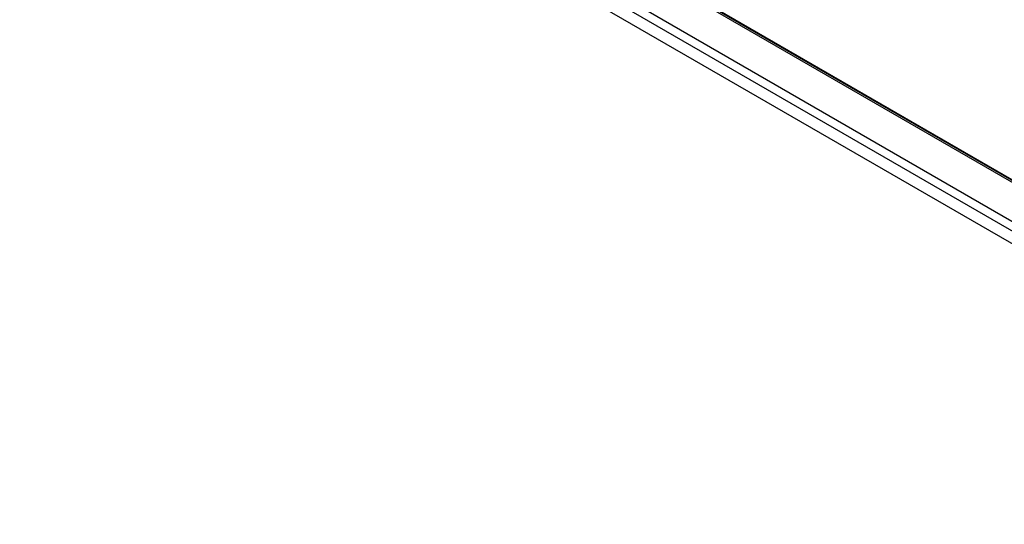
# Model space of a CAD drawing. Header units: inches. Extents: x 12 to 235, y 17 to 142.
# Tile 77 of 117: x 203 to 219, y 61 to 69. Entities that reach past the tile are written whole.
import ezdxf

# ---------------------------------------------------------------- set-up
doc = ezdxf.new("R2010")
doc.units = ezdxf.units.IN
doc.header["$MEASUREMENT"] = 0
doc.layers.add('Visible Edges(ANSI)', color=7, linetype='Continuous', lineweight=25)
doc.layers.add('Visible Tangent Edges(ANSI)', color=7, linetype='Continuous', lineweight=25)

msp = doc.modelspace()

# ---------------------------------------------------------------- linework, layer by layer
at = {"layer": 'Visible Edges(ANSI)'}
for p, q in [((227.018, 61.712), (203.404, 75.346)), ((203.417, 75.331), (227.018, 61.704)), ((227.089, 60.618), (202.635, 74.736))]:
    msp.add_line(p, q, dxfattribs=at)
at = {"layer": 'Visible Tangent Edges(ANSI)'}
for p, q in [((227.018, 61.671), (203.394, 75.31)), ((202.838, 74.989), (227.018, 61.029)), ((227.047, 60.85), (202.677, 74.921))]:
    msp.add_line(p, q, dxfattribs=at)

doc.saveas('drawing.dxf')
